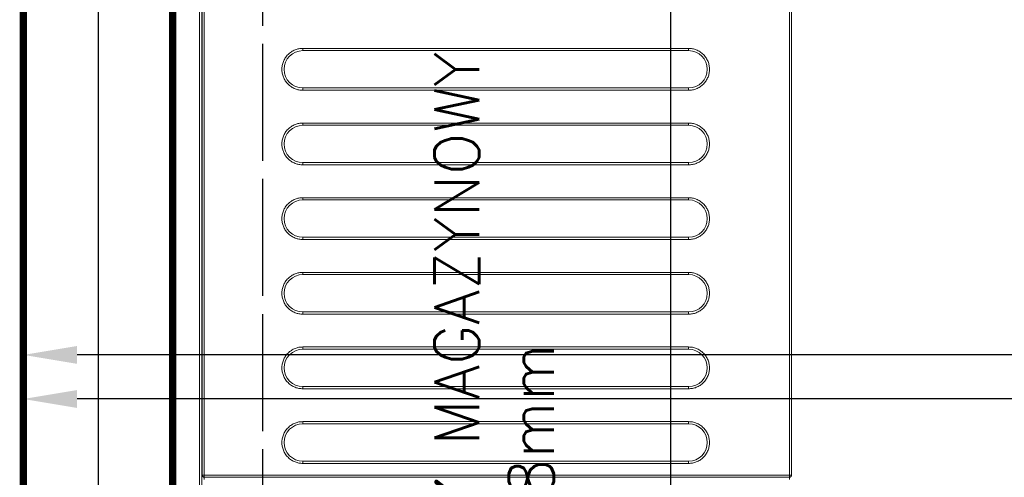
# Model space of a CAD drawing. Header units: metres. Extents: x 5541655 to 5610276, y 5589641 to 5627879.
# Tile 36 of 69: x 5604865 to 5604997, y 5625512 to 5625573. Entities that reach past the tile are written whole.
import ezdxf

# ---------------------------------------------------------------- set-up
doc = ezdxf.new("R2010")
doc.units = ezdxf.units.M
doc.header["$MEASUREMENT"] = 0
doc.linetypes.add('ACAD_ISO10W100', pattern=[18, 12, -3, 0, -3])
doc.layers.get('0').update_dxf_attribs({"linetype": 'CONTINUOUS', "lineweight": 18})
doc.layers.get('Defpoints').update_dxf_attribs({"linetype": 'CONTINUOUS'})
doc.layers.add('2D- Siatka Modularna', color=7, linetype='ACAD_ISO10W100')
doc.layers.add('Komory', color=132, linetype='CONTINUOUS')
doc.layers.add('Regały', color=7, linetype='CONTINUOUS', true_color=0x00f000)
doc.styles.add('Arch-Dim', font='romans.shx', dxfattribs={"width": 0.75})
doc.styles.add('RomanS', font='romans.shx')
doc.linetypes.add('BATTING', pattern='A,0.0001,-0.1,[134,ltypeshp.shx,S=0.1,R=0,X=-0.1,Y=0],-0.2,[134,ltypeshp.shx,S=0.1,R=180,X=0.1,Y=0],-0.1', length=0.4001)
doc.dimstyles.new('Standard 50', dxfattribs={"dimscale": 20, "dimtxt": 0.18, "dimasz": 0.18, "dimexe": 0.18, "dimexo": 0.0625, "dimgap": 0.09, "dimtad": 1, "dimdec": 1, "dimzin": 0, "dimdsep": 46, "dimtxsty": 'Arch-Dim', "dimcen": 0.09, "dimclrd": 2, "dimclre": 2, "dimclrt": 1, "dimadec": 0, "dimazin": 0, "dimtfac": 1, "dimtdec": 1, "dimtofl": 0, "dimtmove": 0, "dimatfit": 3, "dimfxl": 1, "dimtolj": 1, "dimtzin": 0, "dimarcsym": 0})

# ---------------------------------------------------------------- blocks, each defined once
blk = doc.blocks.new('*D505')
at = {"color": 2, "lineweight": -2}
for p, q in [((40.75, 300), (79.749, 300)), ((76.149, 296.4), (76.149, 3.6)), ((40.75, 0), (79.749, 0))]:
    blk.add_line(p, q, dxfattribs=at)
at = {"color": 2}
for points in [[(76.749, 296.4), (75.549, 296.4), (76.149, 300)], [(75.549, 3.6), (76.749, 3.6), (76.149, 0)]]:
    blk.add_solid(points, dxfattribs=at)
at = {"layer": 'Defpoints', "color": 0}
for p in [(39.5, 300), (39.5, 0), (76.149, 0)]:
    blk.add_point(p, dxfattribs=at)
at = {"color": 1, "insert": (72.525, 150), "char_height": 3.6, "attachment_point": 5, "rotation": 90, "style": 'Arch-Dim'}
blk.add_mtext('\\A1;300.0', dxfattribs=at)
blk = doc.blocks.new('*D506')
at = {"color": 2, "lineweight": -2}
for p, q in [((0, 1.25), (0, 46.971)), ((180, 1.25), (180, 46.971)), ((176.4, 43.371), (3.6, 43.371))]:
    blk.add_line(p, q, dxfattribs=at)
at = {"color": 2}
for points in [[(3.6, 43.971), (3.6, 42.771), (0, 43.371)], [(176.4, 42.771), (176.4, 43.971), (180, 43.371)]]:
    blk.add_solid(points, dxfattribs=at)
at = {"layer": 'Defpoints', "color": 0}
for p in [(0, 43.371), (0, 0), (180, 0)]:
    blk.add_point(p, dxfattribs=at)
at = {"color": 1, "insert": (90, 46.994), "char_height": 3.6, "attachment_point": 5, "style": 'Arch-Dim'}
blk.add_mtext('\\A1;180.0', dxfattribs=at)
blk = doc.blocks.new('*U243')
at = {"lineweight": 15}
for p, q in [((4.383, -0.675), (151.283, -0.675)), ((4.383, -0.825), (151.283, -0.825)), ((82.833, -0.985), (82.683, -0.985)), ((82.983, -0.985), (82.833, -0.985)), ((82.833, -0.985), (82.833, -40.185)), ((82.983, -0.879), (82.983, -0.835)), ((122.383, -0.835), (82.983, -0.835)), ((82.983, -0.985), (82.983, -0.879)), ((82.983, -0.985), (82.983, -40.185)), ((122.383, -0.985), (82.983, -0.985)), ((82.683, -40.185), (82.833, -40.185)), ((82.833, -40.185), (82.983, -40.185)), ((82.983, -40.185), (122.383, -40.185)), ((82.983, -40.185), (82.983, -40.332)), ((82.983, -40.332), (82.983, -40.335)), ((82.983, -40.335), (122.383, -40.335))]:
    blk.add_line(p, q, dxfattribs=at)
at = {"color": 253, "lineweight": 15, "true_color": 0xa6a6a6}
for p, q in [((83.763, -33.435), (83.763, -7.585)), ((83.763, -7.585), (83.913, -7.585)), ((83.913, -33.435), (83.913, -7.585)), ((86.413, -7.585), (86.413, -33.435)), ((86.563, -7.585), (86.413, -7.585)), ((86.563, -7.585), (86.563, -33.435)), ((88.763, -33.435), (88.763, -7.585)), ((88.763, -7.585), (88.913, -7.585)), ((88.913, -33.435), (88.913, -7.585)), ((91.413, -7.585), (91.413, -33.435)), ((91.563, -7.585), (91.413, -7.585)), ((91.563, -7.585), (91.563, -33.435)), ((93.763, -33.435), (93.763, -7.585)), ((93.763, -7.585), (93.913, -7.585)), ((93.913, -33.435), (93.913, -7.585)), ((96.413, -7.585), (96.413, -33.435)), ((96.563, -7.585), (96.413, -7.585)), ((96.563, -7.585), (96.563, -33.435)), ((98.763, -33.435), (98.763, -7.585)), ((98.763, -7.585), (98.913, -7.585)), ((98.913, -33.435), (98.913, -7.585)), ((101.413, -7.585), (101.413, -33.435)), ((101.563, -7.585), (101.413, -7.585)), ((101.563, -7.585), (101.563, -33.435)), ((103.763, -33.435), (103.763, -7.585)), ((103.763, -7.585), (103.913, -7.585)), ((103.913, -33.435), (103.913, -7.585)), ((106.413, -7.585), (106.413, -33.435)), ((106.563, -7.585), (106.413, -7.585)), ((106.563, -7.585), (106.563, -33.435)), ((108.763, -33.435), (108.763, -7.585)), ((108.763, -7.585), (108.913, -7.585)), ((108.913, -33.435), (108.913, -7.585)), ((111.413, -7.585), (111.413, -33.435)), ((111.563, -7.585), (111.413, -7.585)), ((111.563, -7.585), (111.563, -33.435)), ((83.913, -33.435), (83.763, -33.435)), ((86.563, -33.435), (86.413, -33.435)), ((88.913, -33.435), (88.763, -33.435)), ((91.563, -33.435), (91.413, -33.435)), ((93.913, -33.435), (93.763, -33.435)), ((96.563, -33.435), (96.413, -33.435)), ((98.913, -33.435), (98.763, -33.435)), ((101.563, -33.435), (101.413, -33.435)), ((103.913, -33.435), (103.763, -33.435)), ((106.563, -33.435), (106.413, -33.435)), ((108.913, -33.435), (108.763, -33.435)), ((111.563, -33.435), (111.413, -33.435))]:
    blk.add_line(p, q, dxfattribs=at)
at = {"lineweight": 15}
blk.add_arc((82.983, -0.985), 0.15, 90, 180, dxfattribs=at)
at = {"color": 253, "lineweight": 15, "true_color": 0xa6a6a6}
for centre, start, end in [((85.163, -7.585), 0, 180), ((90.163, -7.585), 0, 180), ((95.163, -7.585), 0, 180), ((100.163, -7.585), 0, 180), ((105.163, -7.585), 0, 180), ((110.163, -7.585), 0, 180), ((85.163, -33.435), 180, 0), ((90.163, -33.435), 180, 0), ((95.163, -33.435), 180, 0), ((100.163, -33.435), 180, 0), ((105.163, -33.435), 180, 0), ((110.163, -33.435), 180, 0)]:
    blk.add_arc(centre, 1.25, start, end, dxfattribs=at)
for points, knots in [([(83.763, -7.585), (83.768, -7.5), (83.777, -7.324), (83.855, -7.063), (83.984, -6.812), (84.166, -6.588), (84.39, -6.406), (84.641, -6.276), (84.902, -6.201), (85.163, -6.177), (85.424, -6.201), (85.685, -6.276), (85.936, -6.406), (86.16, -6.588), (86.342, -6.812), (86.471, -7.063), (86.549, -7.324), (86.559, -7.5), (86.563, -7.585)], [0, 0, 0, 0, 0.058258, 0.120006, 0.18432, 0.25, 0.31568, 0.379994, 0.441742, 0.5, 0.558258, 0.620006, 0.684321, 0.75, 0.81568, 0.879994, 0.941742, 1, 1, 1, 1]), ([(88.763, -7.585), (88.768, -7.5), (88.777, -7.324), (88.855, -7.063), (88.984, -6.812), (89.166, -6.588), (89.39, -6.406), (89.641, -6.276), (89.902, -6.201), (90.163, -6.177), (90.424, -6.201), (90.685, -6.276), (90.936, -6.406), (91.16, -6.588), (91.342, -6.812), (91.471, -7.063), (91.549, -7.324), (91.559, -7.5), (91.563, -7.585)], [0, 0, 0, 0, 0.058258, 0.120006, 0.18432, 0.250001, 0.315679, 0.379994, 0.441742, 0.500001, 0.558258, 0.620006, 0.684321, 0.749999, 0.81568, 0.879994, 0.941742, 1, 1, 1, 1]), ([(93.763, -7.585), (93.768, -7.5), (93.777, -7.324), (93.855, -7.063), (93.984, -6.812), (94.166, -6.588), (94.39, -6.406), (94.641, -6.276), (94.902, -6.201), (95.163, -6.177), (95.424, -6.201), (95.685, -6.276), (95.936, -6.406), (96.16, -6.588), (96.342, -6.812), (96.471, -7.063), (96.549, -7.324), (96.559, -7.5), (96.563, -7.585)], [0, 0, 0, 0, 0.058258, 0.120006, 0.18432, 0.25, 0.315679, 0.379994, 0.441742, 0.5, 0.558258, 0.620006, 0.68432, 0.75, 0.81568, 0.879994, 0.941742, 1, 1, 1, 1]), ([(98.763, -7.585), (98.768, -7.5), (98.777, -7.324), (98.855, -7.063), (98.984, -6.812), (99.166, -6.588), (99.39, -6.406), (99.641, -6.276), (99.902, -6.201), (100.163, -6.177), (100.424, -6.201), (100.685, -6.276), (100.936, -6.406), (101.16, -6.588), (101.342, -6.812), (101.471, -7.063), (101.549, -7.324), (101.559, -7.5), (101.563, -7.585)], [0, 0, 0, 0, 0.058258, 0.120006, 0.184321, 0.25, 0.31568, 0.379995, 0.441741, 0.5, 0.558258, 0.620006, 0.68432, 0.75, 0.815679, 0.879994, 0.941742, 1, 1, 1, 1]), ([(103.763, -7.585), (103.768, -7.5), (103.777, -7.324), (103.855, -7.063), (103.984, -6.812), (104.166, -6.588), (104.39, -6.406), (104.641, -6.276), (104.902, -6.201), (105.163, -6.177), (105.424, -6.201), (105.685, -6.276), (105.936, -6.406), (106.16, -6.588), (106.342, -6.812), (106.471, -7.063), (106.549, -7.324), (106.559, -7.5), (106.563, -7.585)], [0, 0, 0, 0, 0.058258, 0.120006, 0.184321, 0.25, 0.31568, 0.379994, 0.441742, 0.5, 0.558259, 0.620005, 0.68432, 0.75, 0.815679, 0.879994, 0.941742, 1, 1, 1, 1]), ([(108.763, -7.585), (108.768, -7.5), (108.777, -7.324), (108.855, -7.063), (108.984, -6.812), (109.166, -6.588), (109.39, -6.406), (109.641, -6.276), (109.902, -6.201), (110.163, -6.177), (110.424, -6.201), (110.685, -6.276), (110.936, -6.406), (111.16, -6.588), (111.342, -6.812), (111.471, -7.063), (111.549, -7.324), (111.559, -7.5), (111.563, -7.585)], [0, 0, 0, 0, 0.058258, 0.120006, 0.18432, 0.25, 0.31568, 0.379994, 0.441742, 0.5, 0.558258, 0.620006, 0.684321, 0.75, 0.81568, 0.879994, 0.941742, 1, 1, 1, 1]), ([(86.563, -33.435), (86.559, -33.52), (86.549, -33.696), (86.471, -33.957), (86.342, -34.208), (86.16, -34.432), (85.936, -34.614), (85.685, -34.744), (85.424, -34.819), (85.163, -34.843), (84.902, -34.819), (84.641, -34.744), (84.39, -34.614), (84.166, -34.432), (83.984, -34.208), (83.855, -33.957), (83.777, -33.696), (83.768, -33.52), (83.763, -33.435)], [0, 0, 0, 0, 0.058258, 0.120006, 0.18432, 0.25, 0.315679, 0.379994, 0.441742, 0.5, 0.558258, 0.620006, 0.68432, 0.75, 0.81568, 0.879994, 0.941742, 1, 1, 1, 1]), ([(91.563, -33.435), (91.559, -33.52), (91.549, -33.696), (91.471, -33.957), (91.342, -34.208), (91.16, -34.432), (90.936, -34.614), (90.685, -34.744), (90.424, -34.819), (90.163, -34.843), (89.902, -34.819), (89.641, -34.744), (89.39, -34.614), (89.166, -34.432), (88.984, -34.208), (88.855, -33.957), (88.777, -33.696), (88.768, -33.52), (88.763, -33.435)], [0, 0, 0, 0, 0.0582581, 0.1200056, 0.1843203, 0.2500004, 0.3156792, 0.3799943, 0.4417422, 0.4999993, 0.5582578, 0.6200057, 0.6843208, 0.7499996, 0.8156797, 0.8799944, 0.9417419, 1, 1, 1, 1]), ([(96.563, -33.435), (96.559, -33.52), (96.549, -33.696), (96.471, -33.957), (96.342, -34.208), (96.16, -34.432), (95.936, -34.614), (95.685, -34.744), (95.424, -34.819), (95.163, -34.843), (94.902, -34.819), (94.641, -34.744), (94.39, -34.614), (94.166, -34.432), (93.984, -34.208), (93.855, -33.957), (93.777, -33.696), (93.768, -33.52), (93.763, -33.435)], [0, 0, 0, 0, 0.058258, 0.120006, 0.18432, 0.25, 0.31568, 0.379994, 0.441742, 0.5, 0.558258, 0.620006, 0.684321, 0.75, 0.81568, 0.879994, 0.941742, 1, 1, 1, 1]), ([(101.563, -33.435), (101.559, -33.52), (101.549, -33.696), (101.471, -33.957), (101.342, -34.208), (101.16, -34.432), (100.936, -34.614), (100.685, -34.744), (100.424, -34.819), (100.163, -34.843), (99.902, -34.819), (99.641, -34.744), (99.39, -34.614), (99.166, -34.432), (98.984, -34.208), (98.855, -33.957), (98.777, -33.696), (98.768, -33.52), (98.763, -33.435)], [0, 0, 0, 0, 0.058258, 0.120005, 0.184321, 0.25, 0.31568, 0.379994, 0.441742, 0.5, 0.558259, 0.620005, 0.68432, 0.75, 0.815679, 0.879995, 0.941742, 1, 1, 1, 1]), ([(106.563, -33.435), (106.559, -33.52), (106.549, -33.696), (106.471, -33.957), (106.342, -34.208), (106.16, -34.432), (105.936, -34.614), (105.685, -34.744), (105.424, -34.819), (105.163, -34.843), (104.902, -34.819), (104.641, -34.744), (104.39, -34.614), (104.166, -34.432), (103.984, -34.208), (103.855, -33.957), (103.777, -33.696), (103.768, -33.52), (103.763, -33.435)], [0, 0, 0, 0, 0.058258, 0.120005, 0.184321, 0.25, 0.31568, 0.379995, 0.441741, 0.5, 0.558258, 0.620006, 0.68432, 0.75, 0.815679, 0.879995, 0.941742, 1, 1, 1, 1]), ([(111.563, -33.435), (111.559, -33.52), (111.549, -33.696), (111.471, -33.957), (111.342, -34.208), (111.16, -34.432), (110.936, -34.614), (110.685, -34.744), (110.424, -34.819), (110.163, -34.843), (109.902, -34.819), (109.641, -34.744), (109.39, -34.614), (109.166, -34.432), (108.984, -34.208), (108.855, -33.957), (108.777, -33.696), (108.768, -33.52), (108.763, -33.435)], [0, 0, 0, 0, 0.058258, 0.120006, 0.18432, 0.25, 0.315679, 0.379994, 0.441742, 0.5, 0.558258, 0.620006, 0.68432, 0.75, 0.81568, 0.879994, 0.941742, 1, 1, 1, 1])]:
    blk.add_open_spline(points, degree=3, knots=knots, dxfattribs=at)
at = {"lineweight": 15}
blk.add_open_spline([(82.833, -40.183), (82.835, -40.202), (82.839, -40.24), (82.867, -40.28), (82.897, -40.305), (82.923, -40.32), (82.953, -40.329), (82.973, -40.331), (82.983, -40.332)], degree=3, knots=[0, 0, 0, 0, 0.2382669, 0.4854287, 0.6120441, 0.7399751, 0.869242, 1, 1, 1, 1], dxfattribs=at)
at = {"color": 7, "insert": (77.85, -20.4), "char_height": 3, "width": 155.7, "attachment_point": 5, "style": 'RomanS'}
blk.add_mtext('REGAŁ CHŁODNICZY MAGAZYNOWY\\P1557x408mm', dxfattribs=at)
blk = doc.blocks.new('*D508')
at = {"color": 2, "lineweight": -2}
for p, q in [((43.703, 180), (82.702, 180)), ((79.102, 176.4), (79.102, 3.6)), ((43.703, 0), (82.702, 0))]:
    blk.add_line(p, q, dxfattribs=at)
at = {"color": 2}
for points in [[(79.702, 176.4), (78.502, 176.4), (79.102, 180)], [(78.502, 3.6), (79.702, 3.6), (79.102, 0)]]:
    blk.add_solid(points, dxfattribs=at)
at = {"layer": 'Defpoints', "color": 0}
for p in [(42.453, 180), (42.453, 0), (79.102, 0)]:
    blk.add_point(p, dxfattribs=at)
at = {"color": 1, "insert": (75.478, 90), "char_height": 3.6, "attachment_point": 5, "rotation": 90, "style": 'Arch-Dim'}
blk.add_mtext('\\A1;180.0', dxfattribs=at)
blk = doc.blocks.new('*D509')
at = {"color": 2, "lineweight": -2}
for p, q in [((0, 1.25), (0, 46.971)), ((180, 1.25), (180, 46.971)), ((176.4, 43.371), (3.6, 43.371))]:
    blk.add_line(p, q, dxfattribs=at)
at = {"color": 2}
for points in [[(3.6, 43.971), (3.6, 42.771), (0, 43.371)], [(176.4, 42.771), (176.4, 43.971), (180, 43.371)]]:
    blk.add_solid(points, dxfattribs=at)
at = {"layer": 'Defpoints', "color": 0}
for p in [(0, 43.371), (0, 0), (180, 0)]:
    blk.add_point(p, dxfattribs=at)
at = {"color": 1, "insert": (90, 46.994), "char_height": 3.6, "attachment_point": 5, "style": 'Arch-Dim'}
blk.add_mtext('\\A1;180.0', dxfattribs=at)
blk = doc.blocks.new('*U504')
at = {"const_width": 0.5}
blk.add_lwpolyline([(124.5, 290), (124.5, 300), (180, 300), (180, 0), (0, 0), (0, 300), (54.5, 300), (54.5, 290), (10, 290), (10, 10), (170, 10), (170, 290)], close=True, dxfattribs=at)
at = {"color": 253, "linetype": 'BATTING', "ltscale": 12, "true_color": 0xadadad}
blk.add_lwpolyline([(54.5, 295), (5, 295), (5, 5), (175, 5), (175, 295), (124.5, 295)], dxfattribs=at)
dim = blk.add_linear_dim(base=(76.149, 0), p1=(39.5, 300), p2=(39.5, 0), angle=90, dimstyle='Standard 50', override={"dimfxl": 50, "dimfxlon": 1})
dim.commit()
dim.dimension.update_dxf_attribs({"geometry": '*D505', "text_midpoint": (72.525, 150)})
dim = blk.add_linear_dim(base=(0, 43.371), p1=(180, 0), p2=(0, 0), dimstyle='Standard 50', override={"dimfxl": 50, "dimfxlon": 1})
dim.commit()
dim.dimension.update_dxf_attribs({"geometry": '*D506', "text_midpoint": (90, 46.994)})
blk = doc.blocks.new('*U507')
at = {"const_width": 0.5}
blk.add_lwpolyline([(117.453, 170), (117.453, 180), (180, 180), (180, 0), (0, 0), (0, 180), (57.453, 180), (57.453, 170), (10, 170), (10, 10), (170, 10), (170, 170)], close=True, dxfattribs=at)
at = {"color": 253, "linetype": 'BATTING', "ltscale": 12, "true_color": 0xadadad}
blk.add_lwpolyline([(57.453, 175), (5, 175), (5, 5), (175, 5), (175, 175), (117.453, 175)], dxfattribs=at)
dim = blk.add_linear_dim(base=(79.102, 0), p1=(42.453, 180), p2=(42.453, 0), angle=90, dimstyle='Standard 50', override={"dimfxl": 50, "dimfxlon": 1})
dim.commit()
dim.dimension.update_dxf_attribs({"geometry": '*D508', "text_midpoint": (75.478, 90)})
dim = blk.add_linear_dim(base=(0, 43.371), p1=(180, 0), p2=(0, 0), dimstyle='Standard 50', override={"dimfxl": 50, "dimfxlon": 1})
dim.commit()
dim.dimension.update_dxf_attribs({"geometry": '*D509', "text_midpoint": (90, 46.994)})

msp = doc.modelspace()

# ---------------------------------------------------------------- linework, layer by layer
at = {"layer": '2D- Siatka Modularna', "lineweight": 25}
for p in [(5604898.0597, 5623454.9756), (5604898.0597, 5622698.457)]:
    msp.add_line(p, (5604898.0597, 5627541.5396), dxfattribs=at)

# ---------------------------------------------------------------- block references
at = {"layer": 'Komory', "xscale": 2, "yscale": 2, "zscale": 2, "rotation": 270}
for name in ['*U504', '*U507']:
    msp.add_blockref(name, (5604865.9639, 5625680.8766), dxfattribs=at)
at = {"layer": 'Regały', "linetype": 'Continuous', "lineweight": 25, "xscale": 2, "yscale": 2, "zscale": 2, "rotation": 90}
msp.add_blockref('*U243', (5604888.2281, 5625346.5142), dxfattribs=at)

doc.saveas('drawing.dxf')
